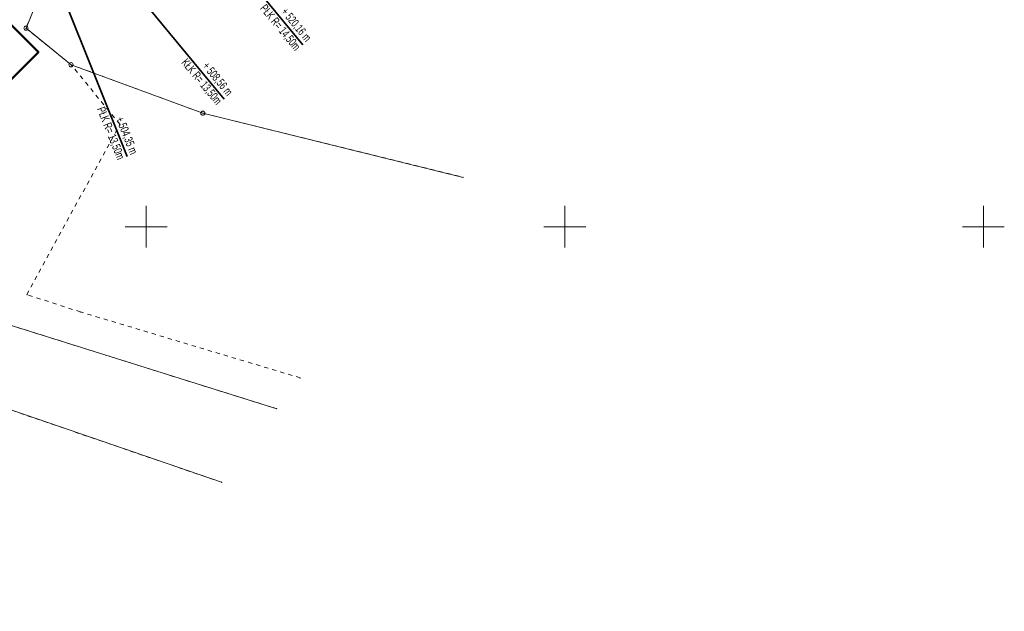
# Model space of a CAD drawing. Extents: x 6456700 to 6518119, y 5963420 to 5980059.
# Tile 165 of 256: x 6512404 to 6512521, y 5966053 to 5966124. Entities that reach past the tile are written whole.
import ezdxf

# ---------------------------------------------------------------- set-up
doc = ezdxf.new("R2010")
doc.units = 0
doc.header["$MEASUREMENT"] = 0
doc.linetypes.add('L_0_03', pattern=[1, 0.5, -0.5])
doc.layers.get('0').update_dxf_attribs({"color": 2, "linetype": 'CONTINUOUS', "lineweight": 5})
for name, color, linetype, lineweight in [('18mm Kreska ciągła', 7, 'CONTINUOUS', 18), ('202_punkt_graniczny', 7, 'CONTINUOUS', 18), ('218_kontur_uzytku_gruntowego', 96, 'L_0_03', 18), ('219_dzialka_ewidencyjna', 7, 'CONTINUOUS', 18), ('312_budynek_ewidencyjny', 7, 'CONTINUOUS', 18), ('35mm Ciągła', 7, 'CONTINUOUS', 35), ('9mm Kreska ciągła', 252, 'CONTINUOUS', 9), ('siatka_krzyrzy', 7, 'CONTINUOUS', 18)]:
    doc.layers.add(name, color=color, linetype=linetype, lineweight=lineweight)
doc.styles.add('Znaczniki', font='GOTHIC.TTF', dxfattribs={"width": 0.7})

# ---------------------------------------------------------------- blocks, each defined once
blk = doc.blocks.new('mdcp_nowa')
for p in [(6495187.86, 5982555.9), (6495168.39, 5982531.94), (6495165.6, 5982528.24), (6495165.6, 5982528.24), (6495159, 5982519.46), (6495159, 5982519.46)]:
    blk.add_point(p)
at = {"layer": '202_punkt_graniczny', "color": 7, "linetype": 'Continuous', "lineweight": 18}
for centre in [(6495135.65, 5982573.73), (6495141.03, 5982569.36), (6495156.77, 5982563.57)]:
    blk.add_circle(centre, 0.25, dxfattribs=at)
at = {"layer": '202_punkt_graniczny'}
for p in [(6495135.65, 5982573.73), (6495141.03, 5982569.36), (6495156.77, 5982563.57)]:
    blk.add_point(p, dxfattribs=at)
at = {"layer": '218_kontur_uzytku_gruntowego', "lineweight": 18, "flags": 128}
for points in [[(6495140.09, 5982584.67), (6495135.65, 5982573.73)], [(6495135.65, 5982573.73), (6495141.03, 5982569.36)], [(6495146.86, 5982562.25), (6495141.03, 5982569.36)], [(6495141.03, 5982569.36), (6495156.77, 5982563.57)], [(6495156.77, 5982563.57), (6495187.86, 5982555.9)], [(6495135.75, 5982541.89), (6495146.86, 5982562.25)], [(6495142.15, 5982539.82), (6495135.75, 5982541.89)], [(6495168.39, 5982531.94), (6495142.15, 5982539.82)], [(6495133.68, 5982538.26), (6495165.6, 5982528.24)], [(6495159, 5982519.46), (6495130.42, 5982529.27)]]:
    blk.add_lwpolyline(points, dxfattribs=at)
at = {"layer": '218_kontur_uzytku_gruntowego'}
for p in [(6495135.65, 5982573.73), (6495135.65, 5982573.73), (6495135.65, 5982573.73), (6495135.65, 5982573.73), (6495141.03, 5982569.36), (6495141.03, 5982569.36), (6495141.03, 5982569.36), (6495141.03, 5982569.36), (6495156.77, 5982563.57), (6495156.77, 5982563.57), (6495146.86, 5982562.25), (6495146.86, 5982562.25), (6495135.75, 5982541.89), (6495135.75, 5982541.89), (6495142.15, 5982539.82), (6495142.15, 5982539.82)]:
    blk.add_point(p, dxfattribs=at)
at = {"layer": '219_dzialka_ewidencyjna', "color": 3, "linetype": 'Continuous', "lineweight": 18, "flags": 128}
for points in [[(6495135.65, 5982573.73), (6495140.09, 5982584.67)], [(6495135.65, 5982573.73), (6495141.03, 5982569.36)], [(6495141.03, 5982569.36), (6495156.77, 5982563.57)], [(6495156.77, 5982563.57), (6495187.86, 5982555.9)], [(6495130.69, 5982539.2), (6495165.6, 5982528.24)], [(6495159, 5982519.46), (6495127.78, 5982530.18)]]:
    blk.add_lwpolyline(points, dxfattribs=at)
at = {"layer": '219_dzialka_ewidencyjna', "color": 3}
for p in [(6495135.65, 5982573.73), (6495135.65, 5982573.73), (6495141.03, 5982569.36), (6495141.03, 5982569.36), (6495156.77, 5982563.57), (6495156.77, 5982563.57)]:
    blk.add_point(p, dxfattribs=at)
at = {"layer": '312_budynek_ewidencyjny', "color": 7, "linetype": 'Continuous', "lineweight": 50, "flags": 128}
for points in [[(6495128.19, 5982579.77), (6495135.16, 5982572.85)], [(6495135.16, 5982572.85), (6495137.15, 5982570.88)], [(6495137.15, 5982570.88), (6495133.37, 5982567.09)]]:
    blk.add_lwpolyline(points, dxfattribs=at)
at = {"layer": '312_budynek_ewidencyjny'}
for p in [(6495135.16, 5982572.85), (6495135.16, 5982572.85), (6495137.15, 5982570.88), (6495137.15, 5982570.88)]:
    blk.add_point(p, dxfattribs=at)
at = {"layer": 'siatka_krzyrzy', "linetype": 'Continuous', "lineweight": 18, "flags": 128}
for points in [[(6495150, 5982547.5), (6495150, 5982552.5)], [(6495200, 5982547.5), (6495200, 5982552.5)], [(6495250, 5982547.5), (6495250, 5982552.5)], [(6495147.5, 5982550), (6495152.5, 5982550)], [(6495197.5, 5982550), (6495202.5, 5982550)], [(6495247.5, 5982550), (6495252.5, 5982550)]]:
    blk.add_lwpolyline(points, dxfattribs=at)

msp = doc.modelspace()

# ---------------------------------------------------------------- block references
at = {"linetype": 'ByBlock'}
msp.add_blockref('mdcp_nowa', (17268.786, -16450.998), dxfattribs=at)

# ---------------------------------------------------------------- next in the draw order: hatches: boundary and pattern name
at = {"layer": '9mm Kreska ciągła'}
h = msp.add_hatch(dxfattribs=at)
h.set_pattern_fill('SAND_AND_LIME', color=4, scale=0.1)
h.set_pattern_definition([(37.5, (6512163.41104, 5965706.02106), (-0.006803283, 0.208096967), [0, -0.16416, 0, -0.1836, 0, -0.1755]), (7.5, (6512163.41104, 5965706.02106), (0.19113588, 0.30479178), [0, -0.08856, 0, -0.14796, 0, -0.0567]), (-32.5, (6512163.2782, 5965706.02106), (0.33632732, 0.00061118), [0, -0.054, 0, -0.1944, 0, -0.2538]), (-42.5, (6512163.2782, 5965706.02106), (0.32466167, 0.09478896), [0, -0.027, 0, -0.12744, 0, -0.1458])])
edge = h.paths.add_edge_path()
edge.add_line((6512494.454, 5966351.121), (6512492.815, 5966327.914))
edge.add_arc((6512641.445, 5966317.419), 149, 175.96099, 178.25385)
edge.add_line((6512492.514, 5966321.96), (6512491.933, 5966302.891))
edge.add_arc((6512440.957, 5966304.445), 51, 348.13301, 358.25385, ccw=False)
edge.add_line((6512490.867, 5966293.957), (6512486.741, 5966274.321))
edge.add_arc((6512500.441, 5966271.442), 14, 168.13301, 189.66075)
edge.add_line((6512486.64, 5966269.093), (6512490.395, 5966247.035))
edge.add_line((6512490.395, 5966247.035), (6512490.607, 5966245.791))
edge.add_arc((6512474.833, 5966243.106), 16, 357.41334, 369.66075, ccw=False)
edge.add_line((6512490.817, 5966242.384), (6512490.724, 5966240.322))
edge.add_arc((6512474.74, 5966241.044), 16, 304.69475, 357.41334, ccw=False)
edge.add_line((6512483.848, 5966227.889), (6512479.157, 5966224.642))
edge.add_arc((6512563.968, 5966102.134), 149, 124.69475, 128.17467)
edge.add_line((6512471.877, 5966219.268), (6512459.798, 5966209.771))
edge.add_arc((6512468.451, 5966198.766), 14, 128.17467, 146.52826)
edge.add_line((6512456.773, 5966206.487), (6512454.137, 5966202.499))
edge.add_arc((6512536.718, 5966147.898), 99, 146.52826, 150.19331)
edge.add_line((6512450.815, 5966197.109), (6512447.264, 5966190.909))
edge.add_arc((6512533.167, 5966141.699), 99, 150.19331, 155.56334)
edge.add_line((6512443.035, 5966182.654), (6512432.867, 5966160.275))
edge.add_arc((6512409.196, 5966171.031), 26, 321.1758, 335.56334, ccw=False)
edge.add_line((6512429.452, 5966154.731), (6512421.621, 5966145))
edge.add_arc((6512409.156, 5966155.031), 16, 309.59305, 321.1758, ccw=False)
edge.add_line((6512419.353, 5966142.701), (6512410.592, 5966135.455))
edge.add_arc((6512400.395, 5966147.785), 16, 291.72006, 309.59305, ccw=False)
edge.add_line((6512406.316, 5966132.921), (6512399.28, 5966130.118))
edge.add_arc((6512417.414, 5966084.597), 49, 111.72006, 118.67866)
edge.add_line((6512393.899, 5966127.586), (6512378.766, 5966119.308))
edge.add_arc((6512390.283, 5966098.252), 24, 118.67866, 130.97644)
edge.add_line((6512374.545, 5966116.372), (6512369.458, 5966111.954))
edge.add_arc((6512385.196, 5966093.834), 24, 130.97644, 144.24742)
edge.add_line((6512365.719, 5966107.857), (6512360.498, 5966100.604))
edge.add_arc((6512392.148, 5966077.817), 39, 144.24742, 151.71864)
edge.add_line((6512357.804, 5966096.296), (6512346.179, 5966074.69))
edge.add_arc((6512310.073, 5966094.116), 41, 323.54004, 331.71864, ccw=False)
edge.add_line((6512343.048, 5966069.751), (6512332.977, 5966056.12))
edge.add_arc((6512291.959, 5966086.427), 51, 314.86874, 323.54004, ccw=False)
edge.add_line((6512327.939, 5966050.283), (6512325.436, 5966047.791))
edge.add_arc((6512381.169, 5965991.802), 79, 134.86874, 142.03498)
edge.add_line((6512318.887, 5966040.401), (6512317.812, 5966039.024))
edge.add_arc((6512348.559, 5966015.032), 39, 142.03498, 151.90193)
edge.add_line((6512314.155, 5966033.4), (6512307.014, 5966020.024))
edge.add_arc((6512085.596, 5966138.241), 251, 330.1315, 331.90193, ccw=False)
edge.add_line((6512303.256, 5966013.24), (6512293.172, 5965995.681))
edge.add_arc((6512509.097, 5965871.676), 249, 150.1315, 153.31422)
edge.add_line((6512286.62, 5965983.501), (6512270.802, 5965952.031))
edge.add_arc((6512493.279, 5965840.205), 249, 153.31422, 155.41165)
edge.add_line((6512266.858, 5965943.813), (6512249.846, 5965906.636))
edge.add_arc((6512203.471, 5965927.857), 51, 325.40047, 335.41165, ccw=False)
edge.add_line((6512245.451, 5965898.897), (6512232.463, 5965880.07))
edge.add_arc((6512313.954, 5965823.854), 99, 145.40047, 150.15364)
edge.add_line((6512228.085, 5965873.124), (6512213.877, 5965848.362))
edge.add_arc((6512299.746, 5965799.092), 99, 150.15364, 156.12969)
edge.add_line((6512209.214, 5965839.154), (6512198.858, 5965815.752))
edge.add_arc((6512518.006, 5965674.523), 349, 156.12969, 156.8073)
edge.add_line((6512197.211, 5965811.968), (6512194.929, 5965806.643))
edge.add_arc((6512331.888, 5965747.963), 149, 156.8073, 160.58951)
edge.add_line((6512191.357, 5965797.481), (6512178.615, 5965761.319))
edge.add_arc((6511941.881, 5965844.735), 251, 339.22463, 340.58951, ccw=False)
edge.add_line((6512176.561, 5965755.704), (6512169.456, 5965736.976))
edge.add_arc((6512195.168, 5965727.222), 27.5, 159.22463, 216.73933)
edge.add_line((6512173.13, 5965710.772), (6512174.444, 5965709.012))
edge.add_line((6512174.444, 5965709.012), (6512170.437, 5965706.021))
edge.add_line((6512170.437, 5965706.021), (6512164.212, 5965719.71))
edge.add_arc((6512161.212, 5965719.741), 3, 359.40734, 370.87144)
edge.add_arc((6512205.039, 5965728.159), 41.628, 165.26056, 190.87144, ccw=False)
edge.add_line((6512164.781, 5965738.75), (6512171.886, 5965757.477))
edge.add_arc((6511941.881, 5965844.735), 246, 339.22463, 340.58951)
edge.add_line((6512173.899, 5965762.981), (6512186.641, 5965799.143))
edge.add_arc((6512331.888, 5965747.963), 154, 156.8073, 160.58951, ccw=False)
edge.add_line((6512190.333, 5965808.612), (6512192.615, 5965813.937))
edge.add_arc((6512518.006, 5965674.523), 354, 156.12969, 156.8073, ccw=False)
edge.add_line((6512194.286, 5965817.775), (6512204.642, 5965841.178))
edge.add_arc((6512299.746, 5965799.092), 104, 150.15364, 156.12969, ccw=False)
edge.add_line((6512209.541, 5965850.851), (6512223.749, 5965875.613))
edge.add_arc((6512313.954, 5965823.854), 104, 145.40047, 150.15364, ccw=False)
edge.add_line((6512228.348, 5965882.91), (6512241.335, 5965901.737))
edge.add_arc((6512203.471, 5965927.857), 46, 325.40047, 335.41165)
edge.add_line((6512245.3, 5965908.717), (6512262.312, 5965945.894))
edge.add_arc((6512493.279, 5965840.205), 254, 153.31422, 155.41165, ccw=False)
edge.add_line((6512266.334, 5965954.276), (6512282.153, 5965985.747))
edge.add_arc((6512509.097, 5965871.676), 254, 150.1315, 153.31422, ccw=False)
edge.add_line((6512288.836, 5965998.171), (6512298.92, 5966015.73))
edge.add_arc((6512085.596, 5966138.241), 246, 330.1315, 331.90193)
edge.add_line((6512302.603, 5966022.379), (6512309.745, 5966035.755))
edge.add_arc((6512348.559, 5966015.032), 44, 142.03498, 151.90193, ccw=False)
edge.add_line((6512313.87, 5966042.1), (6512314.945, 5966043.477))
edge.add_arc((6512381.169, 5965991.802), 84, 134.86874, 142.03498, ccw=False)
edge.add_line((6512321.909, 5966051.335), (6512324.411, 5966053.826))
edge.add_arc((6512291.959, 5966086.427), 46, 314.86874, 323.54004)
edge.add_line((6512328.955, 5966059.091), (6512339.027, 5966072.722))
edge.add_arc((6512310.073, 5966094.116), 36, 323.54004, 331.71864)
edge.add_line((6512341.776, 5966077.059), (6512353.4, 5966098.665))
edge.add_arc((6512392.148, 5966077.817), 44, 144.24742, 151.71864, ccw=False)
edge.add_line((6512356.44, 5966103.526), (6512361.662, 5966110.778))
edge.add_arc((6512385.196, 5966093.834), 29, 130.97644, 144.24742, ccw=False)
edge.add_line((6512366.18, 5966115.728), (6512371.267, 5966120.147))
edge.add_arc((6512390.283, 5966098.252), 29, 118.67866, 130.97644, ccw=False)
edge.add_line((6512376.366, 5966123.695), (6512391.499, 5966131.972))
edge.add_arc((6512417.414, 5966084.597), 54, 111.72006, 118.67866, ccw=False)
edge.add_line((6512397.43, 5966134.763), (6512404.466, 5966137.566))
edge.add_arc((6512400.395, 5966147.785), 11, 291.72006, 309.59305)
edge.add_line((6512407.405, 5966139.308), (6512409.544, 5966141.077))
edge.add_line((6512409.544, 5966141.077), (6512412.36, 5966140.811))
edge.add_line((6512412.36, 5966140.811), (6512417.441, 5966145.013))
edge.add_arc((6512409.156, 5966155.031), 13, 309.59305, 321.1758)
edge.add_line((6512419.284, 5966146.881), (6512427.115, 5966156.612))
edge.add_arc((6512409.196, 5966171.031), 23, 321.1758, 335.56334)
edge.add_line((6512430.135, 5966161.516), (6512434.645, 5966171.44))
edge.add_line((6512434.645, 5966171.44), (6512440.928, 5966185.268))
edge.add_line((6512440.928, 5966185.268), (6512439.963, 5966187.841))
edge.add_arc((6512668.213, 5966069.673), 257.025, 151.22581, 152.62894, ccw=False)
edge.add_line((6512442.925, 5966193.394), (6512446.477, 5966199.594))
edge.add_arc((6512536.718, 5966147.898), 104, 146.52826, 150.19331, ccw=False)
edge.add_line((6512449.966, 5966205.257), (6512452.602, 5966209.244))
edge.add_arc((6512468.451, 5966198.766), 19, 128.17467, 146.52826, ccw=False)
edge.add_line((6512456.708, 5966213.702), (6512468.787, 5966223.198))
edge.add_arc((6512563.968, 5966102.134), 154, 124.69475, 128.17467, ccw=False)
edge.add_line((6512476.311, 5966228.753), (6512481.002, 5966232))
edge.add_arc((6512474.74, 5966241.044), 11, 304.69475, 357.41334)
edge.add_line((6512485.729, 5966240.548), (6512485.822, 5966242.609))
edge.add_arc((6512474.833, 5966243.106), 11, 357.41334, 369.66075)
edge.add_line((6512485.677, 5966244.952), (6512485.4, 5966246.584))
edge.add_line((6512485.4, 5966246.584), (6512485.465, 5966247.035))
edge.add_line((6512485.465, 5966247.035), (6512481.305, 5966271.715))
edge.add_line((6512481.305, 5966271.715), (6512486.925, 5966298.805))
edge.add_line((6512486.925, 5966298.805), (6512487.695, 5966325.335))
edge.add_line((6512487.695, 5966325.335), (6512488.895, 5966340.485))
edge.add_line((6512488.895, 5966340.485), (6512488.714, 5966340.814))
edge.add_line((6512488.714, 5966340.814), (6512489.699, 5966354.77))
edge.add_line((6512489.699, 5966354.77), (6512494.454, 5966351.121))

# ---------------------------------------------------------------- next in the draw order: linework, layer by layer
at = {"layer": '35mm Ciągła'}
for p, q in [((6512418.397, 5966143.857), (6512437.516, 5966120.739)), ((6512408.999, 5966137.382), (6512428.119, 5966114.264)), ((6512405.391, 5966135.243), (6512416.5, 5966107.376))]:
    msp.add_line(p, q, dxfattribs=at)

# ---------------------------------------------------------------- next in the draw order: texts
at = {"layer": '18mm Kreska ciągła', "char_height": 1, "attachment_point": 6, "style": 'Znaczniki'}
for s, insert, rotation in [('+ 520,16 m\\PPŁK R= 14,50m', (6512437.516, 5966120.739), 309.59136), ('+ 508,56 m\\PKŁK R= 13,50m', (6512428.119, 5966114.264), 309.59305), ('+ 504,35 m\\PPŁK R= 13,50m', (6512416.5, 5966107.376), 291.73445)]:
    msp.add_mtext(s, dxfattribs=dict(at, insert=insert, rotation=rotation))

doc.saveas('drawing.dxf')
